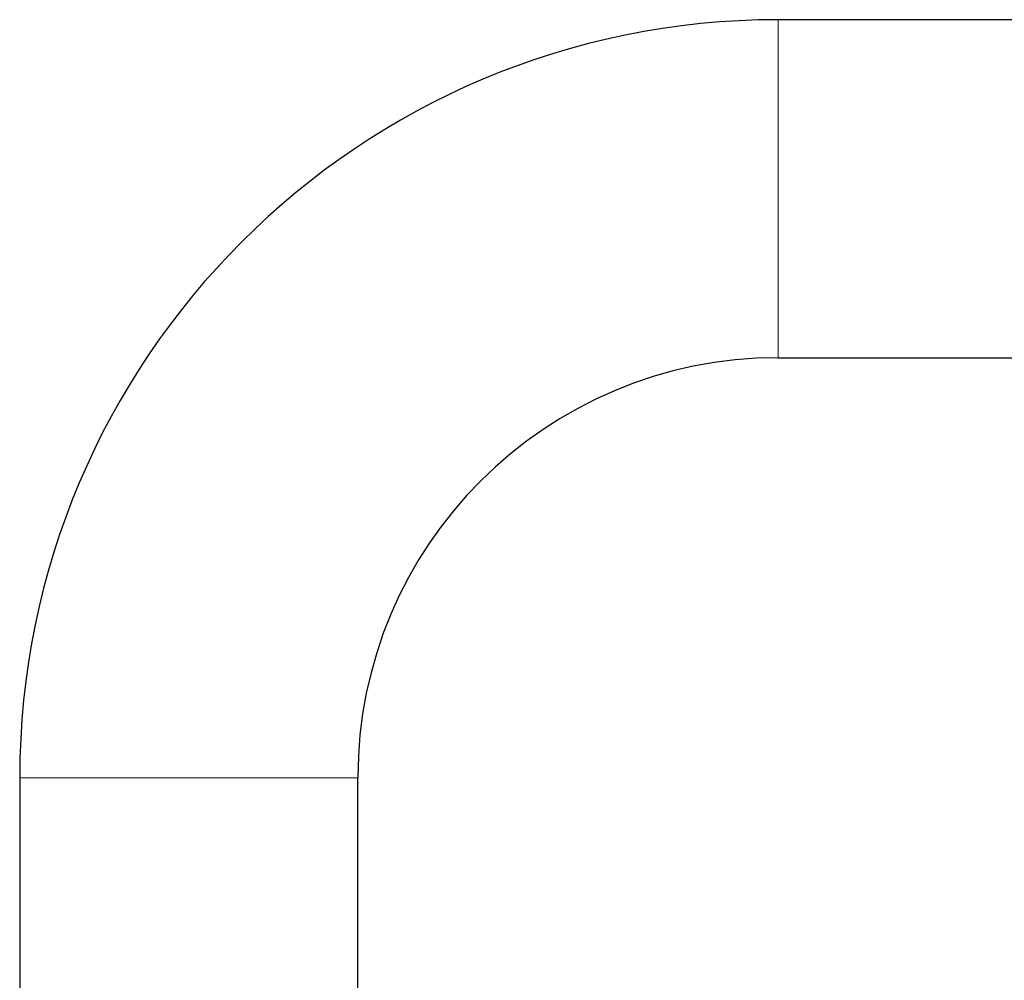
# Model space of a CAD drawing. Header units: millimetres. Extents: x 8 to 811, y 12 to 917.
# Tile 67 of 68: x 657 to 724, y 852 to 917. Entities that reach past the tile are written whole.
import ezdxf

# ---------------------------------------------------------------- set-up
doc = ezdxf.new("R2010")
doc.units = ezdxf.units.MM

msp = doc.modelspace()

# ---------------------------------------------------------------- linework, layer by layer
at = {"color": 7, "linetype": 'Continuous', "lineweight": 30}
for p, q in [((758.779, 917.003), (708.779, 917.003)), ((708.779, 894.053), (758.779, 894.053)), ((657.304, 865.528), (657.304, 771.477)), ((680.254, 760.328), (680.254, 865.528))]:
    msp.add_line(p, q, dxfattribs=at)
at = {"color": 252, "linetype": 'Continuous', "lineweight": 0}
for p, q in [((708.779, 894.053), (708.779, 917.003)), ((680.254, 865.528), (657.304, 865.528))]:
    msp.add_line(p, q, dxfattribs=at)
at = {"color": 7, "linetype": 'Continuous', "lineweight": 30}
for radius in [51.475, 28.525]:
    msp.add_arc((708.779, 865.528), radius, 90, 180, dxfattribs=at)

doc.saveas('drawing.dxf')
